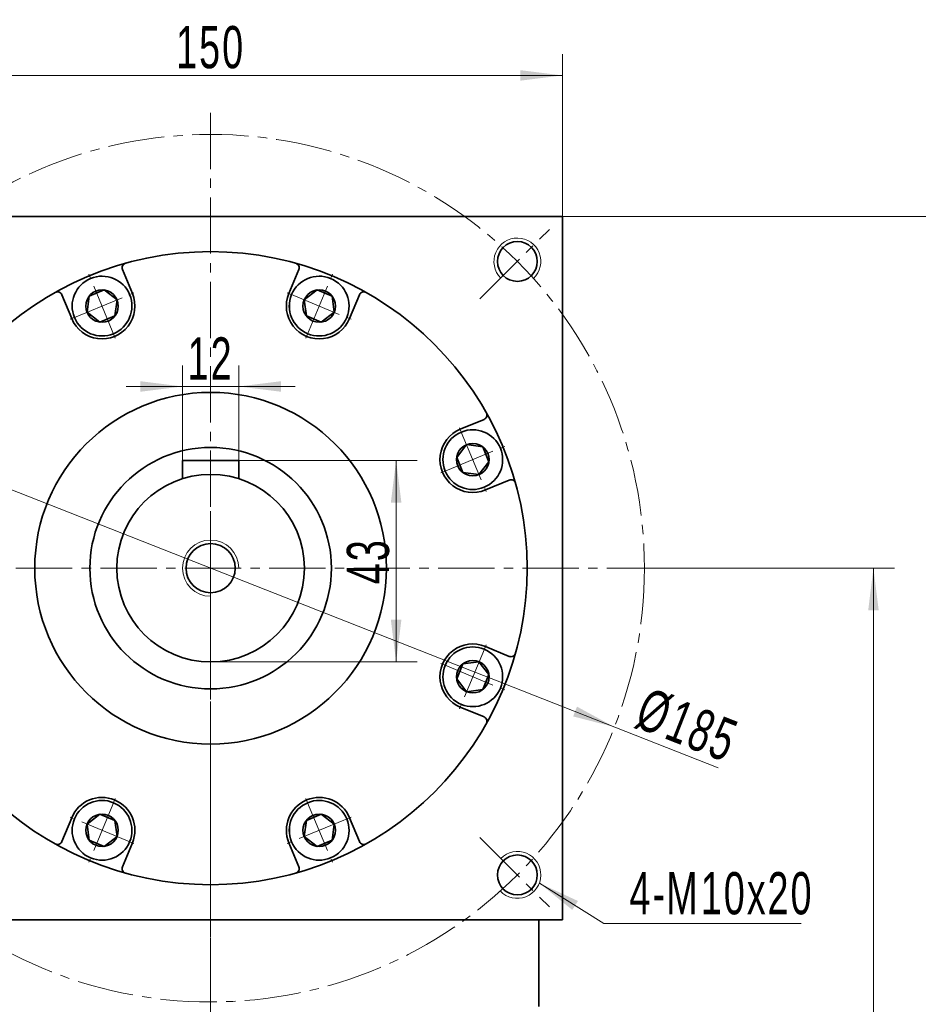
# Model space of a CAD drawing. Header units: millimetres. Extents: x 2713 to 3949, y -370 to 566.
# Tile 7 of 9: x 3572 to 3763, y 218 to 428. Entities that reach past the tile are written whole.
import ezdxf

# ---------------------------------------------------------------- set-up
doc = ezdxf.new("R2010")
doc.units = ezdxf.units.MM
doc.set_wipeout_variables(frame=1)
doc.linetypes.add('CENTER', pattern=[10.16, 6.35, -1.27, 1.27, -1.27])
doc.linetypes.add('点画线', pattern=[18, 12, -2, 2, -2])
doc.layers.get('0').update_dxf_attribs({"lineweight": 35})
for name, color, linetype, lineweight in [('3中心线层', 1, 'CENTER', 18), ('中心线层', 1, '点画线', 18), ('尺寸线层', 3, 'Continuous', 18), ('粗实线层', 7, 'Continuous', 35)]:
    doc.layers.add(name, color=color, linetype=linetype, lineweight=lineweight)
doc.styles.add('标准', font='txt', dxfattribs={"width": 0.667})
doc.dimstyles.new('a4-1-3', dxfattribs={"dimtxt": 9, "dimasz": 9, "dimexe": 4.5, "dimexo": 0, "dimgap": 1.5, "dimtad": 1, "dimdec": 3, "dimdsep": 46, "dimtxsty": '标准', "dimblk": '_CAXARROW', "dimcen": 0, "dimdle": 12, "dimazin": 2, "dimtfac": 0.707107, "dimtdec": 3, "dimtix": 1, "dimtmove": 2, "dimatfit": 3, "dimfxl": 0, "dimfrac": 2, "dimtolj": 1, "dimtzin": 0, "dimarcsym": 0})

# ---------------------------------------------------------------- blocks, each defined once
blk = doc.blocks.new('*X17')
at = {"layer": '中心线层', "linetype": '点画线', "lineweight": 18}
for p, q in [((0, -7.37), (0, 7.37)), ((-7.37, 0), (7.37, 0))]:
    blk.add_line(p, q, dxfattribs=at)
at = {"layer": '粗实线层'}
for p, q in [((-3.46, 0), (-1.73, 3)), ((-1.73, 3), (1.73, 3)), ((3.46, 0), (1.73, 3)), ((3.46, 0), (1.73, 3)), ((-3.46, 0), (-1.73, -3)), ((3.46, 0), (1.73, -3)), ((-1.73, -3), (1.73, -3))]:
    blk.add_line(p, q, dxfattribs=at)
blk.add_circle((0, 0), 3.46, dxfattribs=at)
for start, end in [(0, 180), (180, 360)]:
    blk.add_arc((0, 0), 6.37, start, end, dxfattribs=at)
blk = doc.blocks.new('*X18')
at = {"layer": '尺寸线层', "linetype": 'Continuous'}
for points in [[(3526.38, 344.5), (3534.34, 340.16), (3535.16, 342.25)], [(3698.53, 276.77), (3689.75, 279.02), (3690.57, 281.11)]]:
    blk.add_hatch(color=0, dxfattribs=at).paths.add_polyline_path(points, flags=0)
at = {"layer": '尺寸线层', "color": 0, "linetype": 'Continuous'}
blk.add_line((3720.69, 268.05), (3526.38, 344.5), dxfattribs=at)
at = {"layer": '尺寸线层', "color": 0, "insert": (3714.09, 277.07), "char_height": 9, "width": 41.9084, "attachment_point": 5, "rotation": 338.524, "line_spacing_factor": 1.15057, "style": '标准'}
blk.add_mtext('\\T1.1;%%C185', dxfattribs=at)
blk = doc.blocks.new('_CAXARROW')
blk.add_hatch(color=0).paths.add_polyline_path([(0, 0), (-1, 0.125), (-1, -0.125)], flags=0)
blk = doc.blocks.new('*X19')
at = {"layer": '尺寸线层', "linetype": 'Continuous'}
blk.add_hatch(color=0, dxfattribs=at).paths.add_polyline_path([(-14.71, 8.58), (-6.48, 4.77), (-7.68, 2.86)], flags=0)
at = {"layer": '尺寸线层', "color": 0, "linetype": 'Continuous'}
blk.add_line((-14.71, 8.58), (-0.97, 0), dxfattribs=at)
at = {"layer": '尺寸线层', "color": 0}
for p, q in [((-0.97, 0), (0, 0)), ((0, 0), (41.11, 0)), ((0, 0), (0, 0))]:
    blk.add_line(p, q, dxfattribs=at)
at = {"layer": '尺寸线层', "color": 0, "insert": (4.5, 1.8), "char_height": 9, "width": 78.7372, "attachment_point": 7, "line_spacing_factor": 1.15057, "style": '标准'}
blk.add_mtext('\\T1.1;4-M10x20', dxfattribs=at)
blk = doc.blocks.new('*X20')
at = {"layer": '尺寸线层', "linetype": 'Continuous'}
for points in [[(3537.46, 415.72), (3546.46, 416.84), (3546.46, 414.59)], [(3687.46, 415.72), (3678.46, 416.84), (3678.46, 414.59)]]:
    blk.add_hatch(color=0, dxfattribs=at).paths.add_polyline_path(points, flags=0)
at = {"layer": '尺寸线层', "color": 0, "linetype": 'Continuous'}
for p, q in [((3537.46, 385.63), (3537.46, 420.22)), ((3687.46, 385.63), (3687.46, 420.22)), ((3537.46, 415.72), (3687.46, 415.72))]:
    blk.add_line(p, q, dxfattribs=at)
at = {"layer": '尺寸线层', "color": 0, "insert": (3612.46, 421.69), "char_height": 9, "width": 26.8287, "attachment_point": 5, "line_spacing_factor": 1.15057, "style": '标准'}
blk.add_mtext('\\T1.1;150', dxfattribs=at)
blk = doc.blocks.new('*X37')
at = {"layer": '尺寸线层', "linetype": 'Continuous'}
for points in [[(3606.46, 349.38), (3597.46, 348.26), (3597.46, 350.51)], [(3618.46, 349.38), (3627.46, 348.26), (3627.46, 350.51)]]:
    blk.add_hatch(color=0, dxfattribs=at).paths.add_polyline_path(points, flags=0)
at = {"layer": '尺寸线层', "color": 0, "linetype": 'Continuous'}
for p, q in [((3606.46, 333.63), (3606.46, 353.88)), ((3618.46, 333.63), (3618.46, 353.88)), ((3630.46, 349.38), (3594.46, 349.38))]:
    blk.add_line(p, q, dxfattribs=at)
at = {"layer": '尺寸线层', "color": 0, "insert": (3612.46, 355.36), "char_height": 9, "width": 18, "attachment_point": 5, "line_spacing_factor": 1.15057, "style": '标准'}
blk.add_mtext('\\T1.1;12', dxfattribs=at)
blk = doc.blocks.new('*X38')
at = {"layer": '尺寸线层', "linetype": 'Continuous'}
for points in [[(3652.01, 333.63), (3653.13, 324.63), (3650.88, 324.63)], [(3652.01, 290.63), (3653.13, 299.63), (3650.88, 299.63)]]:
    blk.add_hatch(color=0, dxfattribs=at).paths.add_polyline_path(points, flags=0)
at = {"layer": '尺寸线层', "color": 0, "linetype": 'Continuous'}
for p, q in [((3618.46, 333.63), (3656.51, 333.63)), ((3652.01, 333.63), (3652.01, 290.63)), ((3612.46, 290.63), (3656.51, 290.63))]:
    blk.add_line(p, q, dxfattribs=at)
at = {"layer": '尺寸线层', "color": 0, "insert": (3646.06, 312.13), "char_height": 9, "width": 18.4199, "attachment_point": 5, "rotation": 90, "line_spacing_factor": 1.15057, "style": '标准'}
blk.add_mtext('\\T1.1;43', dxfattribs=at)
blk = doc.blocks.new('*X50')
at = {"layer": '尺寸线层', "linetype": 'Continuous'}
for points in [[(3793.9, 385.63), (3792.78, 376.63), (3795.03, 376.63)], [(3793.9, 9.63), (3792.78, 18.63), (3795.03, 18.63)]]:
    blk.add_hatch(color=0, dxfattribs=at).paths.add_polyline_path(points, flags=0)
at = {"layer": '尺寸线层', "color": 0, "linetype": 'Continuous'}
for p, q in [((3687.46, 385.63), (3798.4, 385.63)), ((3793.9, 9.63), (3793.9, 385.63)), ((3699.96, 9.63), (3798.4, 9.63))]:
    blk.add_line(p, q, dxfattribs=at)
at = {"layer": '尺寸线层', "color": 0, "insert": (3787.95, 197.63), "char_height": 9, "width": 23.1424, "attachment_point": 5, "rotation": 90, "line_spacing_factor": 1.15057, "style": '标准'}
blk.add_mtext('\\T1.1;376', dxfattribs=at)
blk = doc.blocks.new('*X51')
at = {"layer": '尺寸线层', "linetype": 'Continuous'}
for points in [[(3753.78, 310.63), (3754.91, 301.63), (3752.66, 301.63)], [(3753.78, 9.63), (3754.91, 18.63), (3752.66, 18.63)]]:
    blk.add_hatch(color=0, dxfattribs=at).paths.add_polyline_path(points, flags=0)
at = {"layer": '尺寸线层', "color": 0, "linetype": 'Continuous'}
for p, q in [((3707.96, 310.63), (3758.28, 310.63)), ((3753.78, 310.63), (3753.78, 9.63)), ((3699.96, 9.63), (3758.28, 9.63))]:
    blk.add_line(p, q, dxfattribs=at)
at = {"layer": '尺寸线层', "color": 0, "insert": (3747.83, 160.13), "char_height": 9, "width": 22.6881, "attachment_point": 5, "rotation": 90, "line_spacing_factor": 1.15057, "style": '标准'}
blk.add_mtext('\\T1.1;301', dxfattribs=at)

msp = doc.modelspace()

# ---------------------------------------------------------------- linework, layer by layer
at = {"layer": '3中心线层'}
for p, q in [((3612.4551, 322.8212), (3612.4551, 39.8138)), ((3612.4551, 319.4957), (3612.4551, 2.4073))]:
    msp.add_line(p, q, dxfattribs=at)
at = {"layer": '中心线层'}
for p, q in [((3612.4551, 53.7111), (3612.4551, 408.1411)), ((3669.8606, 368.0386), (3684.6865, 382.8644)), ((3516.9551, 310.6331), (3707.9551, 310.6331)), ((3669.8606, 253.2275), (3684.6865, 238.4017))]:
    msp.add_line(p, q, dxfattribs=at)
msp.add_circle((3612.4551, 310.6331), 92.5, dxfattribs=at)
at = {"layer": '粗实线层'}
for p, q in [((3537.4551, 385.6331), (3687.4551, 385.6331)), ((3687.4551, 235.6331), (3687.4551, 385.6331)), ((3618.4551, 333.6331), (3606.4551, 333.6331)), ((3606.4551, 333.6331), (3606.4551, 329.7118)), ((3618.4551, 333.6331), (3618.4551, 329.7118)), ((3537.4551, 235.6331), (3687.4551, 235.6331)), ((3682.4551, 217.1331), (3682.4551, 235.6331))]:
    msp.add_line(p, q, dxfattribs=at)
for centre, radius in [((3677.8625, 376.0404), 4.25), ((3612.4551, 310.6331), 67.5), ((3612.4551, 310.6331), 37.5), ((3612.4551, 310.6331), 25.75), ((3612.4551, 310.6331), 20), ((3612.4551, 310.6331), 5.25), ((3677.8625, 245.2257), 4.25)]:
    msp.add_circle(centre, radius, dxfattribs=at)
at = {"layer": '粗实线层', "lineweight": 18}
for centre, radius, start, end in [((3677.8625, 376.0404), 5, 313.451277, 225), ((3612.4551, 310.6331), 6, 0, 270), ((3677.8625, 245.2257), 5, 223.451277, 135)]:
    msp.add_arc(centre, radius, start, end, dxfattribs=at)
at = {"layer": '粗实线层'}
for centre, start, end in [((3594.5825, 374.6863), 105.590663, 202.499947), ((3630.3277, 374.6863), 337.500053, 74.409337), ((3579.8004, 368.5634), 22.500053, 119.409337), ((3645.1098, 368.5634), 60.590663, 157.499947), ((3670.3854, 343.2877), 292.500053, 29.409337), ((3676.5084, 328.5056), 15.590663, 112.499947), ((3676.5084, 292.7605), 247.500053, 344.409337), ((3670.3854, 277.9784), 330.590663, 67.499947), ((3579.8004, 252.7027), 240.590663, 337.499947), ((3645.1098, 252.7027), 202.500053, 299.409337), ((3594.5825, 246.5798), 157.500053, 254.409337), ((3630.3277, 246.5798), 285.590663, 22.499947)]:
    msp.add_arc(centre, 1, start, end, dxfattribs=at)

# ---------------------------------------------------------------- block references
at = {"layer": '尺寸线层'}
msp.add_blockref('*X19', (3697.2597, 234.8944), dxfattribs=at)

# ---------------------------------------------------------------- dimensions: what is measured, and where the dimension line sits
dim = msp.add_linear_dim(base=(3687.4551, 415.7192), p1=(3537.4551, 385.6331), p2=(3687.4551, 385.6331), dimstyle='a4-1-3', override={"dimsah": 1, "dimtfill": 1, "dimtzin": 0}, dxfattribs=at)
dim.commit()
dim.dimension.update_dxf_attribs({"geometry": '*X20', "text_midpoint": (3612.4551, 421.6941)})
for base, p1, p2, angle, picture, middle in [((3793.9048, 385.6331), (3699.9551, 9.6331), (3687.4551, 385.6331), 90, '*X50', (3787.9535, 197.6331)), ((3652.0096, 290.6331), (3618.4551, 333.6331), (3612.4551, 290.6331), 270, '*X38', (3646.0598, 312.1331)), ((3753.7828, 9.6331), (3707.9551, 310.6331), (3699.9551, 9.6331), 90, '*X51', (3747.8314, 160.1331))]:
    dim = msp.add_linear_dim(base=base, p1=p1, p2=p2, angle=angle, dimstyle='a4-1-3', override={"dimsah": 1, "dimtfill": 1, "dimtzin": 0}, dxfattribs=at)
    dim.commit()
    dim.dimension.update_dxf_attribs({"geometry": picture, "text_midpoint": middle})

# ---------------------------------------------------------------- next in the draw order: wipeouts: each hides what was drawn before it
for points in [[(3595.1833, 368.9635), (3595.1702, 368.9947), (3595.157, 369.0259), (3595.1437, 369.057), (3595.1302, 369.0879), (3595.1165, 369.1189), (3595.1026, 369.1497), (3595.0886, 369.1805), (3595.0744, 369.2112), (3595.0601, 369.2418), (3595.0456, 369.2724), (3595.0309, 369.3028), (3595.0161, 369.3332), (3595.0011, 369.3635), (3594.986, 369.3938), (3594.9707, 369.4239), (3594.9552, 369.454), (3594.9396, 369.484), (3594.9238, 369.5139), (3594.9079, 369.5437), (3594.8918, 369.5734), (3594.8755, 369.6031), (3594.8591, 369.6327), (3594.8425, 369.6621), (3594.8258, 369.6915), (3594.8089, 369.7208), (3594.7919, 369.75), (3594.7747, 369.7791), (3594.7573, 369.8082), (3594.7398, 369.8371), (3594.7222, 369.8659), (3594.7222, 369.8659), (3594.5592, 370.1171), (3594.3845, 370.3603), (3594.1987, 370.5951), (3594.002, 370.8209), (3593.7949, 371.0371), (3593.5778, 371.2434), (3593.3513, 371.4392), (3593.1158, 371.6242), (3592.8719, 371.7979), (3592.6201, 371.9599), (3592.361, 372.1099), (3592.0951, 372.2476), (3591.823, 372.3726), (3591.5453, 372.4846), (3591.2627, 372.5835), (3590.9757, 372.669), (3590.6851, 372.7409), (3590.3913, 372.799), (3590.0952, 372.8432), (3589.7973, 372.8735), (3589.4983, 372.8898), (3589.1989, 372.8919), (3588.8997, 372.88), (3588.6014, 372.854), (3588.3046, 372.814), (3588.0101, 372.7601), (3587.7184, 372.6924), (3587.4303, 372.6111), (3587.1462, 372.5163), (3586.867, 372.4083), (3586.867, 372.4083), (3586.5931, 372.2872), (3586.3252, 372.1534), (3586.064, 372.0071), (3585.8099, 371.8487), (3585.5635, 371.6786), (3585.3254, 371.497), (3585.0961, 371.3045), (3584.8761, 371.1013), (3584.6659, 370.8881), (3584.4659, 370.6652), (3584.2767, 370.4332), (3584.0986, 370.1925), (3583.932, 369.9437), (3583.7773, 369.6873), (3583.6348, 369.4239), (3583.5049, 369.1542), (3583.3878, 368.8786), (3583.2838, 368.5978), (3583.1931, 368.3124), (3583.1159, 368.0231), (3583.0524, 367.7305), (3583.0028, 367.4352), (3582.9671, 367.1379), (3582.9454, 366.8393), (3582.9378, 366.54), (3582.9442, 366.2406), (3582.9648, 365.9419), (3582.9993, 365.6444), (3583.0479, 365.349), (3583.1102, 365.0561), (3583.1102, 365.0561), (3583.1181, 365.0232), (3583.1262, 364.9904), (3583.1345, 364.9576), (3583.1429, 364.9249), (3583.1515, 364.8922), (3583.1603, 364.8595), (3583.1692, 364.8269), (3583.1783, 364.7943), (3583.1876, 364.7618), (3583.1971, 364.7294), (3583.2067, 364.6969), (3583.2166, 364.6646), (3583.2265, 364.6323), (3583.2367, 364.6), (3583.247, 364.5678), (3583.2575, 364.5357), (3583.2682, 364.5036), (3583.279, 364.4716), (3583.29, 364.4396), (3583.3012, 364.4077), (3583.3126, 364.3758), (3583.3241, 364.344), (3583.3358, 364.3123), (3583.3476, 364.2806), (3583.3596, 364.249), (3583.3718, 364.2175), (3583.3842, 364.186), (3583.3967, 364.1546), (3583.4094, 364.1233), (3583.4223, 364.092), (3583.4223, 364.092), (3583.5578, 363.7876), (3583.7091, 363.4906), (3583.8757, 363.2021), (3584.0572, 362.9226), (3584.2531, 362.653), (3584.4628, 362.394), (3584.6857, 362.1464), (3584.9214, 361.9108), (3585.169, 361.6878), (3585.428, 361.4781), (3585.6976, 361.2822), (3585.9771, 361.1007), (3586.2656, 360.9341), (3586.5626, 360.7828), (3586.867, 360.6473), (3587.1781, 360.5278), (3587.495, 360.4249), (3587.8169, 360.3386), (3588.1428, 360.2693), (3588.472, 360.2172), (3588.8034, 360.1824), (3589.1361, 360.1649), (3589.4694, 360.1649), (3589.8021, 360.1824), (3590.1336, 360.2172), (3590.4627, 360.2693), (3590.7886, 360.3386), (3591.1105, 360.4249), (3591.4274, 360.5278), (3591.7385, 360.6473), (3591.7385, 360.6473), (3592.043, 360.7828), (3592.3399, 360.9341), (3592.6285, 361.1007), (3592.9079, 361.2822), (3593.1775, 361.4781), (3593.4365, 361.6878), (3593.6841, 361.9108), (3593.9198, 362.1464), (3594.1427, 362.394), (3594.3525, 362.653), (3594.5483, 362.9226), (3594.7298, 363.2021), (3594.8964, 363.4906), (3595.0477, 363.7876), (3595.1833, 364.092), (3595.3027, 364.4031), (3595.4056, 364.72), (3595.4919, 365.0419), (3595.5612, 365.3678), (3595.6133, 365.697), (3595.6481, 366.0284), (3595.6656, 366.3611), (3595.6656, 366.6944), (3595.6481, 367.0272), (3595.6133, 367.3586), (3595.5612, 367.6877), (3595.4919, 368.0136), (3595.4056, 368.3355), (3595.3027, 368.6524)], [(3641.4879, 364.092), (3641.5008, 364.1233), (3641.5135, 364.1546), (3641.526, 364.186), (3641.5384, 364.2175), (3641.5506, 364.249), (3641.5626, 364.2806), (3641.5744, 364.3123), (3641.5861, 364.344), (3641.5976, 364.3758), (3641.609, 364.4077), (3641.6202, 364.4396), (3641.6312, 364.4716), (3641.642, 364.5036), (3641.6527, 364.5357), (3641.6632, 364.5678), (3641.6735, 364.6), (3641.6837, 364.6323), (3641.6936, 364.6646), (3641.7035, 364.6969), (3641.7131, 364.7294), (3641.7226, 364.7618), (3641.7319, 364.7943), (3641.741, 364.8269), (3641.7499, 364.8595), (3641.7587, 364.8922), (3641.7673, 364.9249), (3641.7757, 364.9576), (3641.784, 364.9904), (3641.7921, 365.0232), (3641.8, 365.0561), (3641.8, 365.0561), (3641.8623, 365.349), (3641.9109, 365.6444), (3641.9454, 365.9419), (3641.966, 366.2406), (3641.9724, 366.54), (3641.9648, 366.8393), (3641.9431, 367.1379), (3641.9074, 367.4352), (3641.8578, 367.7305), (3641.7943, 368.0231), (3641.7171, 368.3124), (3641.6264, 368.5978), (3641.5224, 368.8786), (3641.4053, 369.1542), (3641.2754, 369.4239), (3641.1329, 369.6873), (3640.9782, 369.9437), (3640.8116, 370.1925), (3640.6335, 370.4332), (3640.4443, 370.6652), (3640.2443, 370.8881), (3640.0341, 371.1013), (3639.8141, 371.3045), (3639.5848, 371.497), (3639.3467, 371.6786), (3639.1004, 371.8487), (3638.8462, 372.0071), (3638.585, 372.1534), (3638.3171, 372.2872), (3638.0432, 372.4083), (3638.0432, 372.4083), (3637.764, 372.5163), (3637.48, 372.6111), (3637.1918, 372.6924), (3636.9001, 372.7601), (3636.6056, 372.814), (3636.3088, 372.854), (3636.0105, 372.88), (3635.7113, 372.8919), (3635.4119, 372.8898), (3635.1129, 372.8735), (3634.815, 372.8432), (3634.5189, 372.799), (3634.2252, 372.7409), (3633.9345, 372.669), (3633.6475, 372.5835), (3633.3649, 372.4846), (3633.0872, 372.3726), (3632.8151, 372.2476), (3632.5492, 372.1099), (3632.2901, 371.9599), (3632.0383, 371.7979), (3631.7944, 371.6242), (3631.5589, 371.4392), (3631.3324, 371.2434), (3631.1153, 371.0371), (3630.9082, 370.8209), (3630.7115, 370.5951), (3630.5257, 370.3603), (3630.351, 370.1171), (3630.1881, 369.8659), (3630.1881, 369.8659), (3630.1704, 369.8371), (3630.1529, 369.8082), (3630.1355, 369.7791), (3630.1183, 369.75), (3630.1013, 369.7208), (3630.0844, 369.6915), (3630.0677, 369.6621), (3630.0511, 369.6327), (3630.0347, 369.6031), (3630.0184, 369.5734), (3630.0023, 369.5437), (3629.9864, 369.5139), (3629.9706, 369.484), (3629.955, 369.454), (3629.9395, 369.4239), (3629.9242, 369.3938), (3629.9091, 369.3635), (3629.8941, 369.3332), (3629.8793, 369.3028), (3629.8646, 369.2724), (3629.8501, 369.2418), (3629.8358, 369.2112), (3629.8216, 369.1805), (3629.8076, 369.1497), (3629.7937, 369.1189), (3629.78, 369.0879), (3629.7665, 369.057), (3629.7532, 369.0259), (3629.74, 368.9947), (3629.727, 368.9635), (3629.727, 368.9635), (3629.6075, 368.6524), (3629.5046, 368.3355), (3629.4183, 368.0136), (3629.349, 367.6877), (3629.2969, 367.3586), (3629.2621, 367.0272), (3629.2446, 366.6944), (3629.2446, 366.3611), (3629.2621, 366.0284), (3629.2969, 365.697), (3629.349, 365.3678), (3629.4183, 365.0419), (3629.5046, 364.72), (3629.6075, 364.4031), (3629.727, 364.092), (3629.8625, 363.7876), (3630.0138, 363.4906), (3630.1804, 363.2021), (3630.3619, 362.9226), (3630.5578, 362.653), (3630.7675, 362.394), (3630.9904, 362.1464), (3631.2261, 361.9108), (3631.4737, 361.6878), (3631.7327, 361.4781), (3632.0023, 361.2822), (3632.2817, 361.1007), (3632.5703, 360.9341), (3632.8672, 360.7828), (3633.1717, 360.6473), (3633.1717, 360.6473), (3633.4828, 360.5278), (3633.7997, 360.4249), (3634.1216, 360.3386), (3634.4475, 360.2693), (3634.7767, 360.2172), (3635.1081, 360.1824), (3635.4408, 360.1649), (3635.7741, 360.1649), (3636.1068, 360.1824), (3636.4383, 360.2172), (3636.7674, 360.2693), (3637.0933, 360.3386), (3637.4152, 360.4249), (3637.7321, 360.5278), (3638.0432, 360.6473), (3638.3477, 360.7828), (3638.6446, 360.9341), (3638.9332, 361.1007), (3639.2126, 361.2822), (3639.4822, 361.4781), (3639.7412, 361.6878), (3639.9888, 361.9108), (3640.2245, 362.1464), (3640.4474, 362.394), (3640.6571, 362.653), (3640.853, 362.9226), (3641.0345, 363.2021), (3641.2011, 363.4906), (3641.3524, 363.7876)], [(3670.7856, 327.9049), (3670.8168, 327.9179), (3670.8479, 327.9311), (3670.879, 327.9445), (3670.91, 327.958), (3670.9409, 327.9717), (3670.9718, 327.9855), (3671.0025, 327.9995), (3671.0332, 328.0137), (3671.0639, 328.028), (3671.0944, 328.0425), (3671.1249, 328.0572), (3671.1553, 328.072), (3671.1856, 328.087), (3671.2158, 328.1022), (3671.246, 328.1175), (3671.2761, 328.1329), (3671.306, 328.1486), (3671.3359, 328.1643), (3671.3658, 328.1803), (3671.3955, 328.1964), (3671.4251, 328.2126), (3671.4547, 328.2291), (3671.4842, 328.2456), (3671.5136, 328.2624), (3671.5429, 328.2793), (3671.5721, 328.2963), (3671.6012, 328.3135), (3671.6302, 328.3308), (3671.6591, 328.3483), (3671.688, 328.366), (3671.688, 328.366), (3671.9392, 328.529), (3672.1824, 328.7036), (3672.4172, 328.8895), (3672.6429, 329.0862), (3672.8592, 329.2933), (3673.0654, 329.5103), (3673.2613, 329.7368), (3673.4462, 329.9723), (3673.6199, 330.2162), (3673.782, 330.468), (3673.932, 330.7272), (3674.0696, 330.9931), (3674.1946, 331.2652), (3674.3067, 331.5428), (3674.4055, 331.8255), (3674.491, 332.1124), (3674.5629, 332.4031), (3674.621, 332.6968), (3674.6653, 332.993), (3674.6956, 333.2909), (3674.7118, 333.5899), (3674.714, 333.8893), (3674.702, 334.1885), (3674.6761, 334.4868), (3674.6361, 334.7835), (3674.5822, 335.078), (3674.5145, 335.3697), (3674.4332, 335.6579), (3674.3384, 335.9419), (3674.2303, 336.2212), (3674.2303, 336.2212), (3674.1092, 336.495), (3673.9754, 336.7629), (3673.8292, 337.0242), (3673.6708, 337.2783), (3673.5006, 337.5247), (3673.3191, 337.7628), (3673.1265, 337.9921), (3672.9234, 338.2121), (3672.7102, 338.4223), (3672.4873, 338.6222), (3672.2552, 338.8114), (3672.0145, 338.9896), (3671.7657, 339.1561), (3671.5093, 339.3109), (3671.246, 339.4533), (3670.9762, 339.5833), (3670.7006, 339.7004), (3670.4199, 339.8044), (3670.1345, 339.8951), (3669.8452, 339.9722), (3669.5526, 340.0357), (3669.2573, 340.0854), (3668.96, 340.1211), (3668.6613, 340.1428), (3668.362, 340.1504), (3668.0626, 340.1439), (3667.7639, 340.1234), (3667.4665, 340.0888), (3667.171, 340.0403), (3666.8782, 339.9779), (3666.8782, 339.9779), (3666.8453, 339.97), (3666.8125, 339.9619), (3666.7797, 339.9537), (3666.7469, 339.9453), (3666.7142, 339.9367), (3666.6816, 339.9279), (3666.6489, 339.9189), (3666.6164, 339.9098), (3666.5839, 339.9005), (3666.5514, 339.891), (3666.519, 339.8814), (3666.4866, 339.8716), (3666.4543, 339.8616), (3666.4221, 339.8515), (3666.3899, 339.8411), (3666.3577, 339.8306), (3666.3256, 339.82), (3666.2936, 339.8091), (3666.2616, 339.7981), (3666.2297, 339.7869), (3666.1979, 339.7756), (3666.1661, 339.7641), (3666.1344, 339.7524), (3666.1027, 339.7405), (3666.0711, 339.7285), (3666.0395, 339.7163), (3666.0081, 339.704), (3665.9767, 339.6914), (3665.9453, 339.6787), (3665.914, 339.6659), (3665.914, 339.6659), (3665.6096, 339.5304), (3665.3127, 339.3791), (3665.0241, 339.2125), (3664.7446, 339.031), (3664.475, 338.8351), (3664.2161, 338.6254), (3663.9684, 338.4024), (3663.7328, 338.1668), (3663.5098, 337.9191), (3663.3001, 337.6602), (3663.1043, 337.3906), (3662.9228, 337.1111), (3662.7561, 336.8225), (3662.6049, 336.5256), (3662.4693, 336.2212), (3662.3499, 335.9101), (3662.2469, 335.5932), (3662.1607, 335.2713), (3662.0914, 334.9453), (3662.0393, 334.6162), (3662.0044, 334.2848), (3661.987, 333.952), (3661.987, 333.6188), (3662.0044, 333.286), (3662.0393, 332.9546), (3662.0914, 332.6255), (3662.1607, 332.2995), (3662.2469, 331.9776), (3662.3499, 331.6607), (3662.4693, 331.3496), (3662.4693, 331.3496), (3662.6049, 331.0452), (3662.7561, 330.7483), (3662.9228, 330.4597), (3663.1043, 330.1802), (3663.3001, 329.9106), (3663.5098, 329.6517), (3663.7328, 329.404), (3663.9684, 329.1684), (3664.2161, 328.9454), (3664.475, 328.7357), (3664.7446, 328.5398), (3665.0241, 328.3583), (3665.3127, 328.1917), (3665.6096, 328.0404), (3665.914, 327.9049), (3666.2251, 327.7855), (3666.5421, 327.6825), (3666.8639, 327.5963), (3667.1899, 327.527), (3667.519, 327.4749), (3667.8504, 327.44), (3668.1832, 327.4226), (3668.5164, 327.4226), (3668.8492, 327.44), (3669.1806, 327.4749), (3669.5097, 327.527), (3669.8357, 327.5963), (3670.1576, 327.6825), (3670.4745, 327.7855)], [(3665.914, 281.6002), (3665.9453, 281.5874), (3665.9767, 281.5747), (3666.0081, 281.5621), (3666.0395, 281.5498), (3666.0711, 281.5376), (3666.1027, 281.5256), (3666.1344, 281.5137), (3666.1661, 281.502), (3666.1979, 281.4905), (3666.2297, 281.4792), (3666.2616, 281.468), (3666.2936, 281.457), (3666.3256, 281.4461), (3666.3577, 281.4355), (3666.3899, 281.425), (3666.4221, 281.4146), (3666.4543, 281.4045), (3666.4866, 281.3945), (3666.519, 281.3847), (3666.5514, 281.3751), (3666.5839, 281.3656), (3666.6164, 281.3563), (3666.6489, 281.3472), (3666.6816, 281.3382), (3666.7142, 281.3294), (3666.7469, 281.3208), (3666.7797, 281.3124), (3666.8125, 281.3042), (3666.8453, 281.2961), (3666.8782, 281.2882), (3666.8782, 281.2882), (3667.171, 281.2258), (3667.4665, 281.1773), (3667.7639, 281.1427), (3668.0626, 281.1222), (3668.362, 281.1157), (3668.6613, 281.1233), (3668.96, 281.145), (3669.2573, 281.1807), (3669.5526, 281.2304), (3669.8452, 281.2939), (3670.1345, 281.371), (3670.4199, 281.4617), (3670.7006, 281.5657), (3670.9762, 281.6828), (3671.246, 281.8128), (3671.5093, 281.9552), (3671.7657, 282.11), (3672.0145, 282.2765), (3672.2552, 282.4547), (3672.4873, 282.6439), (3672.7102, 282.8438), (3672.9234, 283.054), (3673.1265, 283.274), (3673.3191, 283.5033), (3673.5006, 283.7414), (3673.6708, 283.9878), (3673.8292, 284.2419), (3673.9754, 284.5032), (3674.1092, 284.7711), (3674.2303, 285.0449), (3674.2303, 285.0449), (3674.3384, 285.3242), (3674.4332, 285.6082), (3674.5145, 285.8964), (3674.5822, 286.1881), (3674.6361, 286.4826), (3674.6761, 286.7793), (3674.702, 287.0776), (3674.714, 287.3768), (3674.7118, 287.6762), (3674.6956, 287.9752), (3674.6653, 288.2731), (3674.621, 288.5693), (3674.5629, 288.863), (3674.491, 289.1537), (3674.4055, 289.4406), (3674.3067, 289.7233), (3674.1946, 290.0009), (3674.0696, 290.273), (3673.932, 290.5389), (3673.782, 290.7981), (3673.6199, 291.0499), (3673.4462, 291.2938), (3673.2613, 291.5293), (3673.0654, 291.7558), (3672.8592, 291.9728), (3672.6429, 292.1799), (3672.4172, 292.3766), (3672.1824, 292.5625), (3671.9392, 292.7371), (3671.688, 292.9001), (3671.688, 292.9001), (3671.6591, 292.9178), (3671.6302, 292.9353), (3671.6012, 292.9526), (3671.5721, 292.9698), (3671.5429, 292.9868), (3671.5136, 293.0037), (3671.4842, 293.0205), (3671.4547, 293.037), (3671.4251, 293.0535), (3671.3955, 293.0697), (3671.3658, 293.0858), (3671.3359, 293.1018), (3671.306, 293.1175), (3671.2761, 293.1332), (3671.246, 293.1486), (3671.2158, 293.1639), (3671.1856, 293.1791), (3671.1553, 293.1941), (3671.1249, 293.2089), (3671.0944, 293.2236), (3671.0639, 293.2381), (3671.0332, 293.2524), (3671.0025, 293.2666), (3670.9718, 293.2806), (3670.9409, 293.2944), (3670.91, 293.3081), (3670.879, 293.3216), (3670.8479, 293.335), (3670.8168, 293.3482), (3670.7856, 293.3612), (3670.7856, 293.3612), (3670.4745, 293.4806), (3670.1576, 293.5836), (3669.8357, 293.6698), (3669.5097, 293.7391), (3669.1806, 293.7912), (3668.8492, 293.8261), (3668.5164, 293.8435), (3668.1832, 293.8435), (3667.8504, 293.8261), (3667.519, 293.7912), (3667.1899, 293.7391), (3666.8639, 293.6698), (3666.5421, 293.5836), (3666.2251, 293.4806), (3665.914, 293.3612), (3665.6096, 293.2257), (3665.3127, 293.0744), (3665.0241, 292.9078), (3664.7446, 292.7263), (3664.475, 292.5304), (3664.2161, 292.3207), (3663.9684, 292.0977), (3663.7328, 291.8621), (3663.5098, 291.6144), (3663.3001, 291.3555), (3663.1043, 291.0859), (3662.9228, 290.8064), (3662.7561, 290.5178), (3662.6049, 290.2209), (3662.4693, 289.9165), (3662.4693, 289.9165), (3662.3499, 289.6054), (3662.2469, 289.2885), (3662.1607, 288.9666), (3662.0914, 288.6406), (3662.0393, 288.3115), (3662.0044, 287.9801), (3661.987, 287.6473), (3661.987, 287.3141), (3662.0044, 286.9813), (3662.0393, 286.6499), (3662.0914, 286.3208), (3662.1607, 285.9948), (3662.2469, 285.6729), (3662.3499, 285.356), (3662.4693, 285.0449), (3662.6049, 284.7405), (3662.7561, 284.4436), (3662.9228, 284.155), (3663.1043, 283.8755), (3663.3001, 283.6059), (3663.5098, 283.347), (3663.7328, 283.0993), (3663.9684, 282.8637), (3664.2161, 282.6407), (3664.475, 282.431), (3664.7446, 282.2351), (3665.0241, 282.0536), (3665.3127, 281.887), (3665.6096, 281.7357)], [(3583.4223, 257.1741), (3583.4094, 257.1428), (3583.3967, 257.1115), (3583.3842, 257.0801), (3583.3718, 257.0486), (3583.3596, 257.0171), (3583.3476, 256.9855), (3583.3358, 256.9538), (3583.3241, 256.9221), (3583.3126, 256.8903), (3583.3012, 256.8584), (3583.29, 256.8265), (3583.279, 256.7945), (3583.2682, 256.7625), (3583.2575, 256.7304), (3583.247, 256.6983), (3583.2367, 256.6661), (3583.2265, 256.6338), (3583.2166, 256.6015), (3583.2067, 256.5692), (3583.1971, 256.5367), (3583.1876, 256.5043), (3583.1783, 256.4718), (3583.1692, 256.4392), (3583.1603, 256.4066), (3583.1515, 256.3739), (3583.1429, 256.3412), (3583.1345, 256.3085), (3583.1262, 256.2757), (3583.1181, 256.2429), (3583.1102, 256.21), (3583.1102, 256.21), (3583.0479, 255.9171), (3582.9993, 255.6217), (3582.9648, 255.3242), (3582.9442, 255.0255), (3582.9378, 254.7261), (3582.9454, 254.4268), (3582.9671, 254.1282), (3583.0028, 253.8309), (3583.0524, 253.5356), (3583.1159, 253.243), (3583.1931, 252.9537), (3583.2838, 252.6683), (3583.3878, 252.3875), (3583.5049, 252.1119), (3583.6348, 251.8422), (3583.7773, 251.5788), (3583.932, 251.3225), (3584.0986, 251.0736), (3584.2767, 250.8329), (3584.4659, 250.6009), (3584.6659, 250.378), (3584.8761, 250.1648), (3585.0961, 249.9616), (3585.3254, 249.7691), (3585.5635, 249.5875), (3585.8099, 249.4174), (3586.064, 249.259), (3586.3252, 249.1127), (3586.5931, 248.9789), (3586.867, 248.8578), (3586.867, 248.8578), (3587.1462, 248.7498), (3587.4303, 248.655), (3587.7184, 248.5737), (3588.0101, 248.506), (3588.3046, 248.4521), (3588.6014, 248.4121), (3588.8997, 248.3861), (3589.1989, 248.3742), (3589.4983, 248.3763), (3589.7973, 248.3926), (3590.0952, 248.4229), (3590.3913, 248.4671), (3590.6851, 248.5252), (3590.9757, 248.5971), (3591.2627, 248.6826), (3591.5453, 248.7815), (3591.823, 248.8935), (3592.0951, 249.0185), (3592.361, 249.1562), (3592.6201, 249.3062), (3592.8719, 249.4682), (3593.1158, 249.6419), (3593.3513, 249.8269), (3593.5778, 250.0227), (3593.7949, 250.229), (3594.002, 250.4452), (3594.1987, 250.671), (3594.3845, 250.9058), (3594.5592, 251.149), (3594.7222, 251.4002), (3594.7222, 251.4002), (3594.7398, 251.429), (3594.7573, 251.4579), (3594.7747, 251.487), (3594.7919, 251.5161), (3594.8089, 251.5453), (3594.8258, 251.5746), (3594.8425, 251.604), (3594.8591, 251.6334), (3594.8755, 251.663), (3594.8918, 251.6927), (3594.9079, 251.7224), (3594.9238, 251.7522), (3594.9396, 251.7821), (3594.9552, 251.8121), (3594.9707, 251.8422), (3594.986, 251.8723), (3595.0011, 251.9026), (3595.0161, 251.9329), (3595.0309, 251.9633), (3595.0456, 251.9937), (3595.0601, 252.0243), (3595.0744, 252.0549), (3595.0886, 252.0856), (3595.1026, 252.1164), (3595.1165, 252.1472), (3595.1302, 252.1782), (3595.1437, 252.2092), (3595.157, 252.2402), (3595.1702, 252.2714), (3595.1833, 252.3026), (3595.1833, 252.3026), (3595.3027, 252.6137), (3595.4056, 252.9306), (3595.4919, 253.2525), (3595.5612, 253.5784), (3595.6133, 253.9075), (3595.6481, 254.2389), (3595.6656, 254.5717), (3595.6656, 254.905), (3595.6481, 255.2377), (3595.6133, 255.5691), (3595.5612, 255.8983), (3595.4919, 256.2242), (3595.4056, 256.5461), (3595.3027, 256.863), (3595.1833, 257.1741), (3595.0477, 257.4785), (3594.8964, 257.7755), (3594.7298, 258.064), (3594.5483, 258.3435), (3594.3525, 258.6131), (3594.1427, 258.8721), (3593.9198, 259.1197), (3593.6841, 259.3553), (3593.4365, 259.5783), (3593.1775, 259.788), (3592.9079, 259.9839), (3592.6285, 260.1654), (3592.3399, 260.332), (3592.043, 260.4833), (3591.7385, 260.6188), (3591.7385, 260.6188), (3591.4274, 260.7383), (3591.1105, 260.8412), (3590.7886, 260.9275), (3590.4627, 260.9968), (3590.1336, 261.0489), (3589.8021, 261.0837), (3589.4694, 261.1012), (3589.1361, 261.1012), (3588.8034, 261.0837), (3588.472, 261.0489), (3588.1428, 260.9968), (3587.8169, 260.9275), (3587.495, 260.8412), (3587.1781, 260.7383), (3586.867, 260.6188), (3586.5626, 260.4833), (3586.2656, 260.332), (3585.9771, 260.1654), (3585.6976, 259.9839), (3585.428, 259.788), (3585.169, 259.5783), (3584.9214, 259.3553), (3584.6857, 259.1197), (3584.4628, 258.8721), (3584.2531, 258.6131), (3584.0572, 258.3435), (3583.8757, 258.064), (3583.7091, 257.7755), (3583.5578, 257.4785)], [(3629.727, 252.3026), (3629.74, 252.2714), (3629.7532, 252.2402), (3629.7665, 252.2092), (3629.78, 252.1782), (3629.7937, 252.1472), (3629.8076, 252.1164), (3629.8216, 252.0856), (3629.8358, 252.0549), (3629.8501, 252.0243), (3629.8646, 251.9937), (3629.8793, 251.9633), (3629.8941, 251.9329), (3629.9091, 251.9026), (3629.9242, 251.8723), (3629.9395, 251.8422), (3629.955, 251.8121), (3629.9706, 251.7821), (3629.9864, 251.7522), (3630.0023, 251.7224), (3630.0184, 251.6927), (3630.0347, 251.663), (3630.0511, 251.6334), (3630.0677, 251.604), (3630.0844, 251.5746), (3630.1013, 251.5453), (3630.1183, 251.5161), (3630.1355, 251.487), (3630.1529, 251.4579), (3630.1704, 251.429), (3630.1881, 251.4002), (3630.1881, 251.4002), (3630.351, 251.149), (3630.5257, 250.9058), (3630.7115, 250.671), (3630.9082, 250.4452), (3631.1153, 250.229), (3631.3324, 250.0227), (3631.5589, 249.8269), (3631.7944, 249.6419), (3632.0383, 249.4682), (3632.2901, 249.3062), (3632.5492, 249.1562), (3632.8151, 249.0185), (3633.0872, 248.8935), (3633.3649, 248.7815), (3633.6475, 248.6826), (3633.9345, 248.5971), (3634.2252, 248.5252), (3634.5189, 248.4671), (3634.815, 248.4229), (3635.1129, 248.3926), (3635.4119, 248.3763), (3635.7113, 248.3742), (3636.0105, 248.3861), (3636.3088, 248.4121), (3636.6056, 248.4521), (3636.9001, 248.506), (3637.1918, 248.5737), (3637.48, 248.655), (3637.764, 248.7498), (3638.0432, 248.8578), (3638.0432, 248.8578), (3638.3171, 248.9789), (3638.585, 249.1127), (3638.8462, 249.259), (3639.1004, 249.4174), (3639.3467, 249.5875), (3639.5848, 249.7691), (3639.8141, 249.9616), (3640.0341, 250.1648), (3640.2443, 250.378), (3640.4443, 250.6009), (3640.6335, 250.8329), (3640.8116, 251.0736), (3640.9782, 251.3225), (3641.1329, 251.5788), (3641.2754, 251.8422), (3641.4053, 252.1119), (3641.5224, 252.3875), (3641.6264, 252.6683), (3641.7171, 252.9537), (3641.7943, 253.243), (3641.8578, 253.5356), (3641.9074, 253.8309), (3641.9431, 254.1282), (3641.9648, 254.4268), (3641.9724, 254.7261), (3641.966, 255.0255), (3641.9454, 255.3242), (3641.9109, 255.6217), (3641.8623, 255.9171), (3641.8, 256.21), (3641.8, 256.21), (3641.7921, 256.2429), (3641.784, 256.2757), (3641.7757, 256.3085), (3641.7673, 256.3412), (3641.7587, 256.3739), (3641.7499, 256.4066), (3641.741, 256.4392), (3641.7319, 256.4718), (3641.7226, 256.5043), (3641.7131, 256.5367), (3641.7035, 256.5692), (3641.6936, 256.6015), (3641.6837, 256.6338), (3641.6735, 256.6661), (3641.6632, 256.6983), (3641.6527, 256.7304), (3641.642, 256.7625), (3641.6312, 256.7945), (3641.6202, 256.8265), (3641.609, 256.8584), (3641.5976, 256.8903), (3641.5861, 256.9221), (3641.5744, 256.9538), (3641.5626, 256.9855), (3641.5506, 257.0171), (3641.5384, 257.0486), (3641.526, 257.0801), (3641.5135, 257.1115), (3641.5008, 257.1428), (3641.4879, 257.1741), (3641.4879, 257.1741), (3641.3524, 257.4785), (3641.2011, 257.7755), (3641.0345, 258.064), (3640.853, 258.3435), (3640.6571, 258.6131), (3640.4474, 258.8721), (3640.2245, 259.1197), (3639.9888, 259.3553), (3639.7412, 259.5783), (3639.4822, 259.788), (3639.2126, 259.9839), (3638.9332, 260.1654), (3638.6446, 260.332), (3638.3477, 260.4833), (3638.0432, 260.6188), (3637.7321, 260.7383), (3637.4152, 260.8412), (3637.0933, 260.9275), (3636.7674, 260.9968), (3636.4383, 261.0489), (3636.1068, 261.0837), (3635.7741, 261.1012), (3635.4408, 261.1012), (3635.1081, 261.0837), (3634.7767, 261.0489), (3634.4475, 260.9968), (3634.1216, 260.9275), (3633.7997, 260.8412), (3633.4828, 260.7383), (3633.1717, 260.6188), (3633.1717, 260.6188), (3632.8672, 260.4833), (3632.5703, 260.332), (3632.2817, 260.1654), (3632.0023, 259.9839), (3631.7327, 259.788), (3631.4737, 259.5783), (3631.2261, 259.3553), (3630.9904, 259.1197), (3630.7675, 258.8721), (3630.5578, 258.6131), (3630.3619, 258.3435), (3630.1804, 258.064), (3630.0138, 257.7755), (3629.8625, 257.4785), (3629.727, 257.1741), (3629.6075, 256.863), (3629.5046, 256.5461), (3629.4183, 256.2242), (3629.349, 255.8983), (3629.2969, 255.5691), (3629.2621, 255.2377), (3629.2446, 254.905), (3629.2446, 254.5717), (3629.2621, 254.2389), (3629.2969, 253.9075), (3629.349, 253.5784), (3629.4183, 253.2525), (3629.5046, 252.9306), (3629.6075, 252.6137)]]:
    msp.add_wipeout(points).dxf.layer = '粗实线层'

# ---------------------------------------------------------------- next in the draw order: linework, layer by layer
at = {"layer": '粗实线层'}
for p, q in [((3595.7699, 369.2065), (3593.6586, 374.3036)), ((3629.1403, 369.2065), (3631.2516, 374.3036)), ((3582.8356, 363.849), (3580.7243, 368.9461)), ((3642.0746, 363.849), (3644.1859, 368.9461)), ((3665.671, 340.2526), (3670.7681, 342.3638)), ((3671.0286, 327.3182), (3676.1257, 329.4295)), ((3671.0286, 293.9479), (3676.1257, 291.8366)), ((3665.671, 281.0135), (3670.7681, 278.9023)), ((3582.8356, 257.4171), (3580.7243, 252.32)), ((3642.0746, 257.4171), (3644.1859, 252.32)), ((3595.7699, 252.0596), (3593.6586, 246.9625)), ((3629.1403, 252.0596), (3631.2516, 246.9625))]:
    msp.add_line(p, q, dxfattribs=at)
for centre, start, end in [((3589.3028, 366.5278), 202.5, 22.5), ((3635.6075, 366.5278), 157.5, 337.5), ((3668.3498, 333.7854), 112.5, 292.5), ((3668.3498, 287.4807), 67.5, 247.5), ((3589.3028, 254.7383), 337.5, 157.5), ((3635.6075, 254.7383), 22.5, 202.5)]:
    msp.add_arc(centre, 7, start, end, dxfattribs=at)

# ---------------------------------------------------------------- next in the draw order: block references
for p, rotation in [((3589.3028, 366.5278), 22.5), ((3635.6075, 366.5278), 337.5000000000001), ((3668.3498, 333.7854), 292.5000000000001), ((3668.3498, 287.4807), 247.5000000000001), ((3589.3028, 254.7383), 157.5), ((3635.6075, 254.7383), 202.5)]:
    msp.add_blockref('*X17', p, dxfattribs=dict(at, rotation=rotation))

# ---------------------------------------------------------------- next in the draw order: dimensions: what is measured, and where the dimension line sits
at = {"layer": '尺寸线层'}
dim = msp.add_linear_dim(base=(3606.4551, 349.3818), p1=(3618.4551, 333.6331), p2=(3606.4551, 333.6331), dimstyle='a4-1-3', override={"dimsah": 1, "dimtfill": 1, "dimtzin": 0}, dxfattribs=at)
dim.commit()
dim.dimension.update_dxf_attribs({"geometry": '*X37', "text_midpoint": (3612.4551, 355.3566)})
dim = msp.add_diameter_dim_2p(p1=(3526.3773, 344.4984), p2=(3698.5329, 276.7677), dimstyle='a4-1-3', override={"dimpost": '%%C<>', "dimsah": 1, "dimtfill": 1, "dimtzin": 0}, dxfattribs=at)
dim.commit()
dim.dimension.update_dxf_attribs({"geometry": '*X18', "text_midpoint": (3711.8982, 271.5095), "dimtype": 163})

doc.saveas('drawing.dxf')
